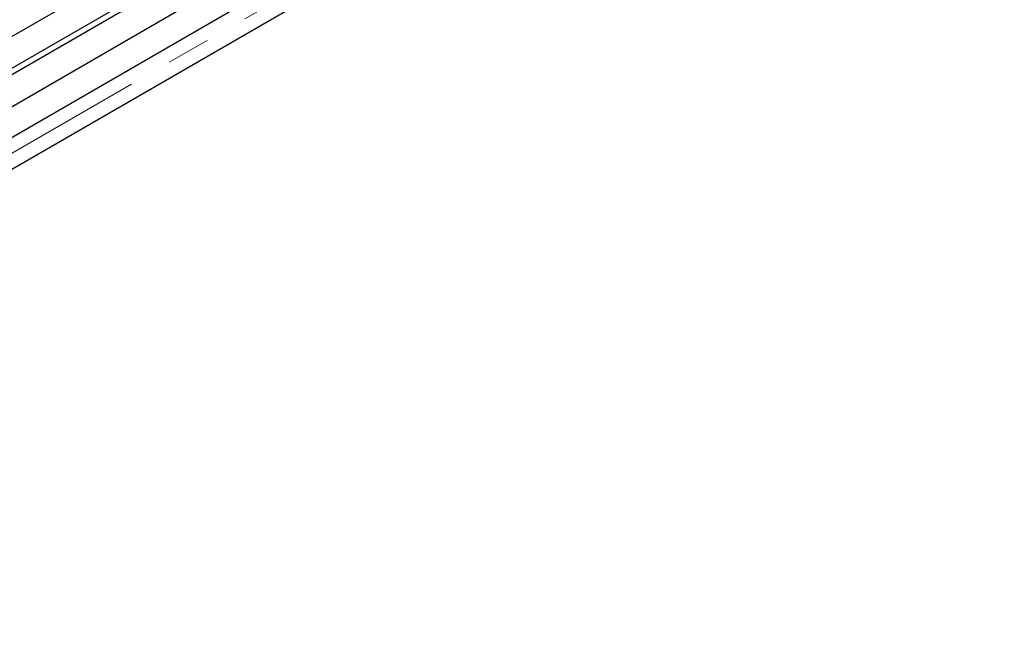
# Paper-space layout 'Sheet1' of a CAD drawing. Header units: millimetres. Extents: x -80341 to 21249, y 0 to 26255.
# Tile 127 of 154: x 12979 to 13696, y 10797 to 11258. Entities that reach past the tile are written whole.
import ezdxf

# ---------------------------------------------------------------- set-up
doc = ezdxf.new("R2010")
doc.units = ezdxf.units.MM
doc.linetypes.add('SLD-Mista-longa', pattern=[19.05, 15.24, -1.27, 1.27, -1.27])
doc.linetypes.add('SLD-Sólida', pattern=[0])
doc.layers.add('DETALHAMENTO', color=8, linetype='SLD-Sólida')

psp = doc.layouts.new('Sheet1')

# ---------------------------------------------------------------- linework, layer by layer
at = {"color": 7, "linetype": 'SLD-Sólida', "lineweight": 25, "ltscale": 25}
for p, q in [((13683.64, 11655.68), (12313.27, 10864.58)), ((12323.27, 10847.26), (13693.64, 11638.36)), ((13632.61, 11552.74), (12353.63, 10814.4)), ((12373.64, 10802.85), (13642.61, 11535.42)), ((13394.67, 11461.1), (12316.67, 10838.78)), ((12334.04, 10825.71), (13404.67, 11443.78))]:
    psp.add_line(p, q, dxfattribs=at)
at = {"layer": 'DETALHAMENTO', "linetype": 'SLD-Mista-longa', "lineweight": 18, "ltscale": 25}
psp.add_line((12318.27, 10782.44), (13696.47, 11578.06), dxfattribs=at)

doc.saveas('drawing.dxf')
